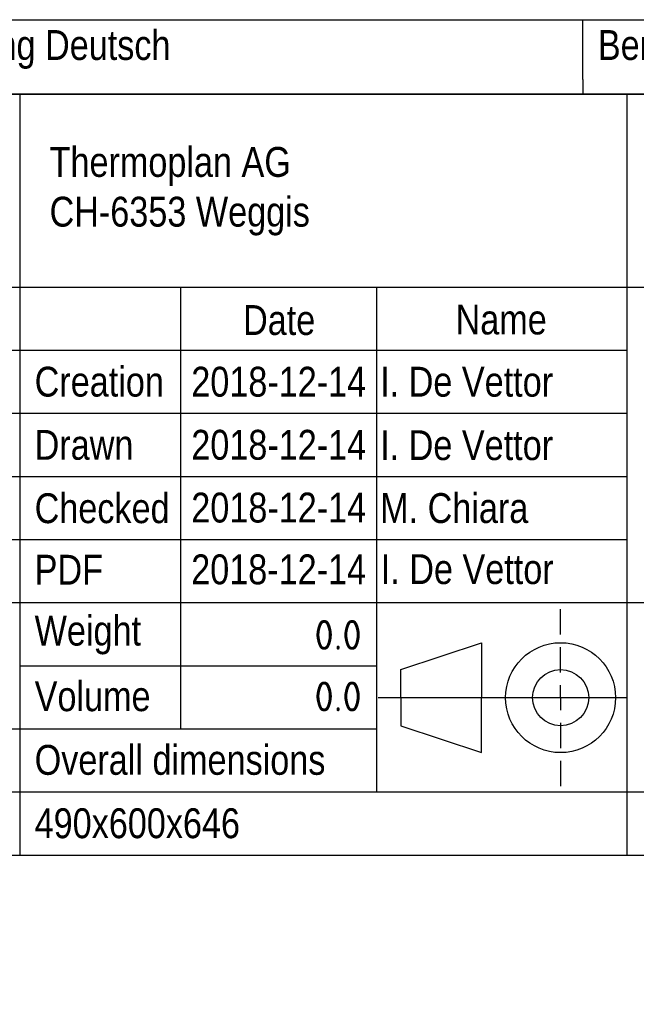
# Model space of a CAD drawing. Header units: millimetres. Extents: x 0 to 287, y 0 to 200.
# Tile 17 of 45: x 150 to 192, y 0 to 66. Entities that reach past the tile are written whole.
import ezdxf
from ezdxf import colors
from ezdxf.entities.mleader import LeaderData, LeaderLine
from ezdxf.math import Vec2, Vec3

# ---------------------------------------------------------------- set-up
doc = ezdxf.new("R2010")
doc.units = ezdxf.units.MM
for name, color, linetype in [('Cartouche', 7, 'Continuous'), ('Défaut', 7, 'Continuous'), ('Marges', 7, 'Continuous')]:
    doc.layers.add(name, color=color, linetype=linetype)

# ---------------------------------------------------------------- blocks, each defined once
blk = doc.blocks.new('_Dot')
at = {"color": 0, "linetype": 'ByBlock', "lineweight": -2}
blk.add_line((-0.5, 0), (-1, 0), dxfattribs=at)
at = {"color": 0, "linetype": 'ByBlock', "const_width": 0.5}
blk.add_lwpolyline([(-0.25, 0, 1), (0.25, 0, 1)], format="xyb", close=True, dxfattribs=at)

msp = doc.modelspace()

# ---------------------------------------------------------------- linework, layer by layer
at = {"layer": 'Cartouche', "color": 7, "linetype": 'Continuous'}
for p, q in [((287.0057, 60.9923), (97.0057, 60.9923)), ((150.4656, 60.9922), (150.4656, 9.9922)), ((191.1456, 60.9922), (191.1456, 9.9922)), ((97.0056, 48.07), (153.4656, 48.07)), ((153.4656, 48.07), (287.0056, 48.07)), ((161.2454, 48.07), (161.2454, 18.46)), ((174.3656, 48.07), (174.3656, 26.92)), ((96.943, 43.8323), (150.575, 43.8323)), ((150.4656, 43.84), (191.1456, 43.84)), ((97.0056, 39.61), (150.4656, 39.61)), ((150.4656, 39.61), (191.1456, 39.61)), ((97.0056, 35.38), (150.4656, 35.38)), ((150.4656, 35.38), (191.1456, 35.38)), ((97.0056, 31.15), (150.4656, 31.15)), ((150.4656, 31.15), (191.1456, 31.15)), ((97.0056, 26.92), (150.4656, 26.92)), ((150.4656, 26.92), (287.0056, 26.92)), ((174.3656, 26.92), (174.3656, 14.23)), ((186.7106, 24.7893), (186.7106, 26.4841)), ((176.0059, 22.4318), (181.4112, 24.2362)), ((181.4112, 24.2362), (181.4112, 20.5524)), ((186.7106, 22.2472), (186.7106, 23.9419)), ((150.4656, 22.69), (174.3656, 22.69)), ((176.0059, 20.5524), (176.0059, 22.4318)), ((186.7106, 20.5524), (186.7106, 21.3998)), ((174.4802, 20.5524), (191.1456, 20.5524)), ((176.0059, 20.5524), (176.0059, 18.6731)), ((181.4112, 16.8687), (181.4112, 20.5524)), ((186.7106, 20.5524), (186.7106, 19.7051)), ((176.0059, 18.6731), (181.4112, 16.8687)), ((186.7106, 18.8577), (186.7106, 17.1629)), ((97.0056, 18.46), (174.3656, 18.46)), ((186.7106, 16.3156), (186.7106, 14.6208)), ((97.0056, 14.23), (174.3656, 14.23)), ((174.3656, 14.23), (287.0056, 14.23))]:
    msp.add_line(p, q, dxfattribs=at)
for radius in [3.6837, 1.8794]:
    msp.add_circle((186.7106, 20.5524), radius, dxfattribs=at)
at = {"layer": 'Défaut', "color": 7, "linetype": 'Continuous'}
for p, q in [((188.2056, 61.9923), (188.2056, 65.9923)), ((97.0056, 65.9923), (287.0056, 65.9923)), ((188.2056, 61.9923), (188.2056, 60.9923)), ((97.0056, 60.9923), (287.0056, 60.9923)), ((97.0056, 60.9923), (287.0056, 60.9923)), ((97.0056, 9.9915), (287.0056, 9.9915))]:
    msp.add_line(p, q, dxfattribs=at)
at = {"layer": 'Marges', "color": 7, "linetype": 'Continuous'}
msp.add_line((10, 10), (287, 10), dxfattribs=at)

# ---------------------------------------------------------------- texts
at = {"layer": 'Cartouche', "char_height": 2}
for s, insert, width, attachment_point in [('{\\fArial Narrow|b0||i0||c0|p34;\\C7;\\H2.;\\W1.;Thermoplan AG\\P}{\\fArial Narrow|b0||i0||c0|p34;\\C7;\\H2.;\\W1.;CH-6353 Weggis\\P}', (152.4677, 54.4899), 38.402538, 4), ('{\\fArial Narrow|b0||i0||c0|p34;\\C7;\\H2.;\\W1.;Name}', (182.7267, 45.8833), 16.373596, 5), ('{\\fArial Narrow|b0||i0||c0|p34;\\C7;\\H2.;\\W1.;Date}', (167.8514, 45.8476), 12.707557, 5), ('{\\fArial Narrow|b0||i0||c0|p34;\\C7;\\H2.;\\W1.;Creation}', (151.4677, 41.7181), 9.498687, 4), ('{\\fArial Narrow|b0||i0||c0|p34;\\C7;\\H2.;\\W1.;2018-12-14}', (167.8216, 41.7143), 14.6647, 5), ('{\\fArial Narrow|b0||i0||c0|p34;\\C7;\\H2.;\\W1.;I. De Vettor}', (174.6184, 41.7142), 17.844328, 4), ('{\\fArial Narrow|b0||i0||c0|p34;\\C7;\\H2.;\\W1.;Drawn}', (151.4677, 37.4841), 9.455701, 4), ('{\\fArial Narrow|b0||i0||c0|p34;\\C7;\\H2.;\\W1.;2018-12-14}', (167.8216, 37.4864), 14.6647, 5), ('{\\fArial Narrow|b0||i0||c0|p34;\\C7;\\H2.;\\W1.;I. De Vettor}', (174.6184, 37.4627), 17.928753, 4), ('{\\fArial Narrow|b0||i0||c0|p34;\\C7;\\H2.;\\W1.;Checked}', (151.4677, 33.2362), 9.455701, 4), ('{\\fArial Narrow|b0||i0||c0|p34;\\C7;\\H2.;\\W1.;M. Chiara}', (174.6184, 33.2461), 17.928753, 4), ('{\\fArial Narrow|b0||i0||c0|p34;\\C7;\\H2.;\\W1.;2018-12-14}', (167.8216, 33.2785), 14.6647, 5), ('{\\fArial Narrow|b0||i0||c0|p34;\\C7;\\H2.;\\W1.;PDF}', (151.4677, 29.1267), 9.932518, 4), ('{\\fArial Narrow|b0||i0||c0|p34;\\C7;\\H2.;\\W1.;2018-12-14}', (167.8161, 29.1375), 14.653547, 5), ('{\\fArial Narrow|b0||i0||c0|p34;\\C7;\\H2.;\\W1.;I. De Vettor}', (174.6594, 29.1544), 17.88772, 4), ('{\\fArial Narrow|b0||i0||c0|p34;\\C7;\\H2.;\\W1.;Weight}', (151.4677, 24.7433), 9.498687, 4), ('{\\fSolid Edge ISO|b0||i0||c0|p34;\\C7;\\H2.;\\W1.;0.0}', (173.3877, 24.7598), 12.055307, 6), ('{\\fArial Narrow|b0||i0||c0|p34;\\C7;\\H2.;\\W1.;Volume}', (151.4677, 20.6345), 9.412715, 4), ('{\\fSolid Edge ISO|b0||i0||c0|p34;\\C7;\\H2.;\\W1.;0.0}', (173.3877, 20.6313), 12.055307, 6), ('{\\fArial Narrow|b0||i0||c0|p34;\\C7;\\H2.;\\W1.;Overall dimensions}', (151.4677, 16.3693), 23.162671, 4), ('{\\fArial Narrow|b0||i0||c0|p34;\\C7;\\H2.;\\W1.;490x600x646}', (151.4677, 12.1214), 39.794409, 4)]:
    msp.add_mtext(s, dxfattribs=dict(at, insert=insert, width=width, attachment_point=attachment_point))
at = {"layer": 'Défaut', "char_height": 2, "width": 47.4, "attachment_point": 4}
for s, insert in [('{\\fArial Narrow|b0||i0||c0|p34;\\C7;\\H2.;\\W1.;Benennung Deutsch}', (139.8056, 63.9923)), ('{\\fArial Narrow|b0||i0||c0|p34;\\C7;\\H2.;\\W1.;Benennung Englisch}', (189.2056, 63.9923))]:
    msp.add_mtext(s, dxfattribs=dict(at, insert=insert))

# ---------------------------------------------------------------- leaders
at = {"layer": 'Cartouche', "color": 7, "linetype": 'Continuous'}
ml = msp.add_multileader_mtext('Standard', dxfattribs=at)
ml.set_content('{\\pxsm0.9;\\fArial|b0||i0||c0|p34;\\W1.;1 / 1\\P}', color=256)
ml.set_leader_properties()
ml.set_arrow_properties(name='DOT')
ml.build(insert=Vec2(0, 0))
ml.multileader.update_dxf_attribs({"leader_type": 0, "dogleg_length": 0, "arrow_head_size": 2})
ctx = ml.context
ctx.base_point, ctx.char_height, ctx.arrow_head_size, ctx.landing_gap_size = Vec3(276.7181, 12.1471), 2, 2, 0.7
ctx.text_align_type = 1
notes = []
notes.append((ctx, [(0, (0, 0, 0), (0, 0), (1, 0), 1, [])]))
ctx.mtext.insert, ctx.mtext.alignment = Vec3(281.0261, 13.1641), 2
for ctx, leaders in notes:
    for number, flags, end, landing, length, lines in leaders:
        leader = LeaderData()
        leader.index, (leader.has_last_leader_line, leader.has_dogleg_vector, leader.attachment_direction) = number, flags
        leader.last_leader_point, leader.dogleg_vector, leader.dogleg_length = Vec3(end), Vec3(landing), length
        for number, points, colour, breaks in lines:
            line = LeaderLine()
            line.index, line.vertices, line.color, line.breaks = number, Vec3.list(points), colors.encode_raw_color(colour), breaks
            leader.lines.append(line)
        ctx.leaders.append(leader)

doc.saveas('drawing.dxf')
